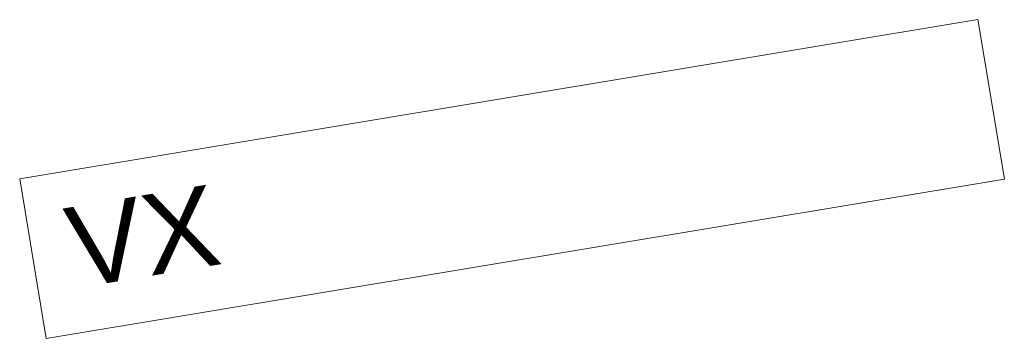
# Model space of a CAD drawing. Extents: x 7383 to 741080, y -570072 to -203000.
# Tile 4 of 32: x 739864 to 741080, y -570072 to -569678. Entities that reach past the tile are written whole.
import ezdxf

# ---------------------------------------------------------------- set-up
doc = ezdxf.new("R2010")
doc.units = 0
doc.header["$LTSCALE"] = 25
doc.layers.add('KP-Verlichting', color=2, linetype='CONTINUOUS', lineweight=18)
doc.styles.add('arial', font='ARIAL.TTF')

msp = doc.modelspace()

# ---------------------------------------------------------------- linework, layer by layer
at = {"layer": 'KP-Verlichting', "linetype": 'Continuous'}
for p, q in [((739863.9, -569875), (741047.6, -569677.8)), ((741047.6, -569677.8), (741080.5, -569875.1)), ((739863.9, -569875), (739896.8, -570072.3)), ((739896.8, -570072.3), (741080.5, -569875.1))]:
    msp.add_line(p, q, dxfattribs=at)

# ---------------------------------------------------------------- texts
at = {"layer": 'KP-Verlichting', "linetype": 'Continuous', "insert": (740016.2, -569945.9), "char_height": 100, "attachment_point": 5, "rotation": 9.4575, "style": 'arial'}
msp.add_mtext('\\A1;VX', dxfattribs=at)

doc.saveas('drawing.dxf')
